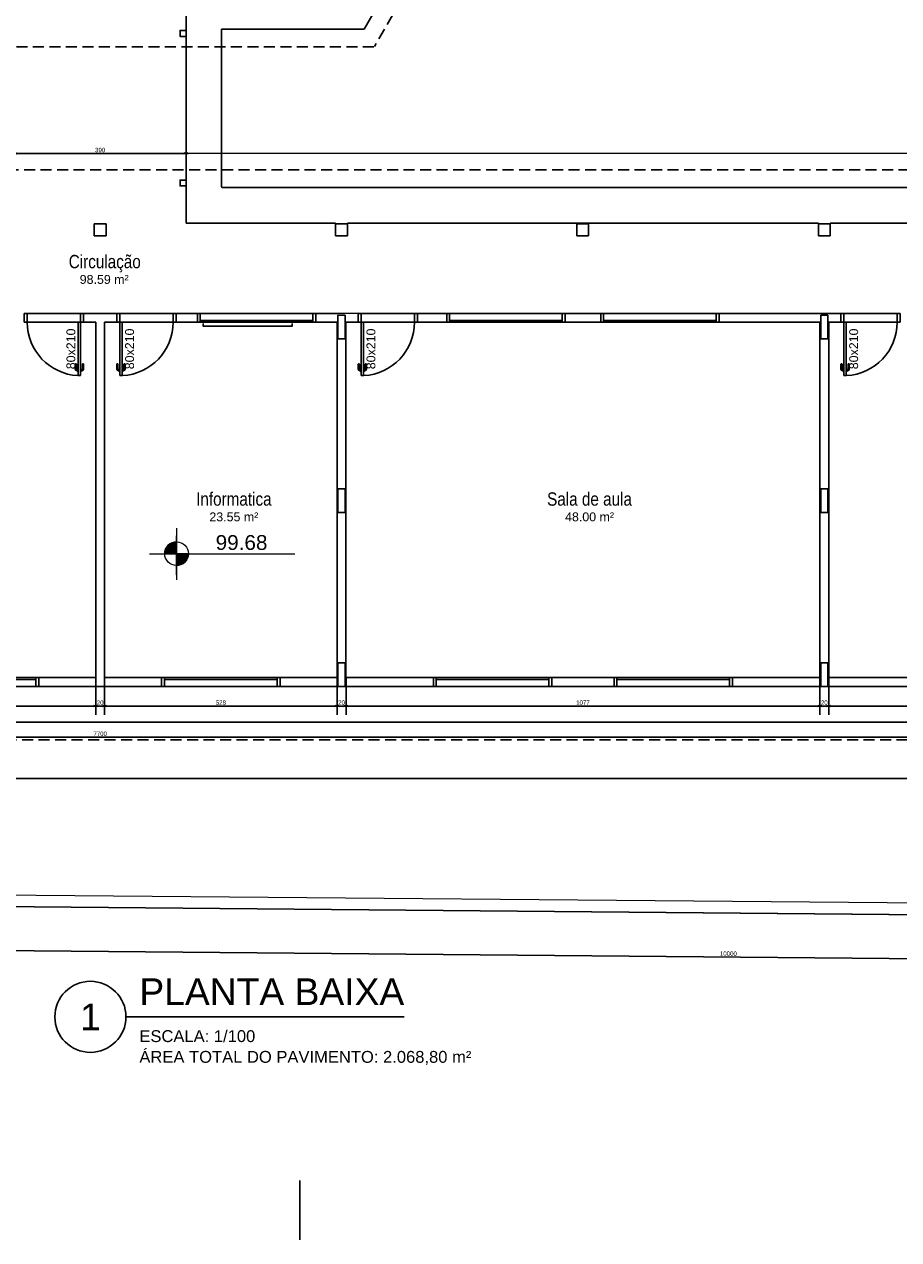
# Model space of a CAD drawing. Header units: millimetres. Extents: x -35 to 343, y 0 to 93.
# Tile 101 of 128: x 250 to 270, y 10 to 38. Entities that reach past the tile are written whole.
import ezdxf
from ezdxf.enums import TextEntityAlignment as Align

# ---------------------------------------------------------------- set-up
doc = ezdxf.new("R2010")
doc.units = ezdxf.units.MM
doc.linetypes.add('HIDDEN', pattern=[0.375, 0.25, -0.125])
for name, color, linetype in [('A-JANEL', 3, 'Continuous'), ('A-PAREDE', 5, 'Continuous'), ('A-PILAR', 6, 'Continuous'), ('A-PISOS-NIVEL', 1, 'Continuous'), ('A-PORTA', 3, 'Continuous'), ('A-PROJCOBERTURA', 7, 'HIDDEN')]:
    doc.layers.add(name, color=color, linetype=linetype)
for name, color, linetype, lineweight in [('ARQ - COTA_NÍVEL', 2, 'Continuous', 5), ('ARQ -SIMBOLO_PORTA', 2, 'Continuous', 9), ('ARQ -TEXTO_AMBIENTE', 2, 'Continuous', 5), ('MURO', 2, 'Continuous', 0)]:
    doc.layers.add(name, color=color, linetype=linetype, lineweight=lineweight)
doc.styles.add('Arial Narrow', font='ARIALN.TTF', dxfattribs={"height": 0.225})
doc.styles.add('Arial_2', font='arial.ttf', dxfattribs={"height": 0.15})
doc.styles.add('GULIM', font='Gulim.ttf')
doc.styles.get("Standard").update_dxf_attribs({"font": 'arial.ttf'})
doc.dimstyles.new('GULIM-100', dxfattribs={"dimtxt": 0.1, "dimasz": 0.05, "dimexe": 0.2, "dimexo": 0, "dimgap": 0.025, "dimtad": 1, "dimdec": 0, "dimlfac": 100, "dimzin": 12, "dimdsep": 46, "dimtxsty": 'GULIM', "dimblk": 'OPEN30', "dimcen": 0, "dimclrd": 152, "dimclre": 152, "dimclrt": 152, "dimaunit": 1, "dimadec": 0, "dimazin": 0, "dimtfac": 1.875, "dimtdec": 0, "dimtmove": 2, "dimatfit": 3, "dimldrblk": 'OPEN30', "dimfxl": 0, "dimtolj": 1, "dimtzin": 12, "dimlwd": -1, "dimarcsym": 0})

# ---------------------------------------------------------------- blocks, each defined once
blk = doc.blocks.new('P-PM901')
at = {"layer": 'A-PORTA', "color": 2}
for p, q in [((-0.09, 0.15), (-0.09, 1.05)), ((-0.09, 1.05), (-0.05, 1.05)), ((-0.05, 0.15), (-0.05, 1.05)), ((-0.14, 0.86), (-0.14, 0.94)), ((-0.12, 0.86), (-0.12, 0.94)), ((-0.11, 0.97), (-0.095, 0.97)), ((-0.11, 0.95), (-0.095, 0.95)), ((-0.095, 0.935), (-0.095, 0.985)), ((-0.095, 0.985), (-0.09, 0.985)), ((-0.095, 0.935), (-0.09, 0.935)), ((-0.045, 0.985), (-0.05, 0.985)), ((-0.045, 0.935), (-0.05, 0.935)), ((-0.045, 0.935), (-0.045, 0.985)), ((-0.03, 0.97), (-0.045, 0.97)), ((-0.03, 0.95), (-0.045, 0.95)), ((-0.02, 0.86), (-0.02, 0.94)), ((0, 0.86), (0, 0.94)), ((-1, 0.15), (-1, 0)), ((-1, 0.15), (-0.95, 0.15)), ((-0.95, 0.15), (-0.95, 0)), ((-0.09, 0.15), (-0.05, 0.15)), ((-0.05, 0.15), (-0.05, 0)), ((-0.05, 0.15), (0, 0.15)), ((-0.05, 0), (0, 0)), ((0, 0.15), (0, 0)), ((-1, 0), (-0.95, 0))]:
    blk.add_line(p, q, dxfattribs=at)
for centre, radius, start, end in [((-0.05, 0.151), 0.9, 92.866, 180.0717), ((-0.11, 0.94), 0.03, 90, 180), ((-0.13, 0.86), 0.01, 180, 0), ((-0.11, 0.94), 0.01, 90, 180), ((-0.03, 0.94), 0.03, 0, 90), ((-0.03, 0.94), 0.01, 0, 90), ((-0.01, 0.86), 0.01, 180, 360)]:
    blk.add_arc(centre, radius, start, end, dxfattribs=at)
blk = doc.blocks.new('_Open30')
at = {"color": 0, "linetype": 'ByBlock', "lineweight": -2}
for p, q in [((-1, 0.27), (0, 0)), ((0, 0), (-1, -0.27)), ((0, 0), (-1, 0))]:
    blk.add_line(p, q, dxfattribs=at)
blk = doc.blocks.new('*D409')
at = {"color": 152, "lineweight": -2, "transparency": 16777216}
for p, q in [((246.17, 23.059), (246.17, 22.214)), ((251.454, 23.059), (251.454, 22.214))]:
    blk.add_line(p, q, dxfattribs=at)
at = {"color": 152, "transparency": 16777216}
blk.add_line((246.22, 22.414), (251.404, 22.414), dxfattribs=at)
at = {"layer": 'DEFPOINTS', "color": 0, "transparency": 16777216}
for p in [(246.17, 23.059), (251.454, 23.059), (251.454, 22.414)]:
    blk.add_point(p, dxfattribs=at)
at = {"color": 152, "transparency": 16777216, "xscale": 0.05, "yscale": 0.05, "zscale": 0.05, "rotation": 180}
blk.add_blockref('_Open30', (246.17, 22.414), dxfattribs=at)
at = {"color": 152, "transparency": 16777216, "xscale": 0.05, "yscale": 0.05, "zscale": 0.05}
blk.add_blockref('_Open30', (251.454, 22.414), dxfattribs=at)
at = {"color": 152, "transparency": 16777216, "insert": (248.812, 22.491), "char_height": 0.1, "attachment_point": 5, "style": 'GULIM'}
blk.add_mtext('\\A1;528', dxfattribs=at)
blk = doc.blocks.new('*D410')
at = {"color": 152, "lineweight": -2, "transparency": 16777216}
for p, q in [((251.454, 23.059), (251.454, 22.214)), ((251.656, 23.059), (251.656, 22.214))]:
    blk.add_line(p, q, dxfattribs=at)
at = {"color": 152, "transparency": 16777216}
blk.add_line((251.504, 22.414), (251.606, 22.414), dxfattribs=at)
at = {"layer": 'DEFPOINTS', "color": 0, "transparency": 16777216}
for p in [(251.454, 23.059), (251.656, 23.059), (251.656, 22.414)]:
    blk.add_point(p, dxfattribs=at)
at = {"color": 152, "transparency": 16777216, "xscale": 0.05, "yscale": 0.05, "zscale": 0.05, "rotation": 180}
blk.add_blockref('_Open30', (251.454, 22.414), dxfattribs=at)
at = {"color": 152, "transparency": 16777216, "xscale": 0.05, "yscale": 0.05, "zscale": 0.05}
blk.add_blockref('_Open30', (251.656, 22.414), dxfattribs=at)
at = {"color": 152, "transparency": 16777216, "insert": (251.555, 22.491), "char_height": 0.1, "attachment_point": 5, "style": 'GULIM'}
blk.add_mtext('\\A1;20', dxfattribs=at)
blk = doc.blocks.new('*D411')
at = {"color": 152, "lineweight": -2, "transparency": 16777216}
for p, q in [((251.656, 23.059), (251.656, 22.214)), ((256.94, 23.059), (256.94, 22.214))]:
    blk.add_line(p, q, dxfattribs=at)
at = {"color": 152, "transparency": 16777216}
blk.add_line((251.706, 22.414), (256.89, 22.414), dxfattribs=at)
at = {"layer": 'DEFPOINTS', "color": 0, "transparency": 16777216}
for p in [(251.656, 23.059), (256.94, 23.059), (256.94, 22.414)]:
    blk.add_point(p, dxfattribs=at)
at = {"color": 152, "transparency": 16777216, "xscale": 0.05, "yscale": 0.05, "zscale": 0.05, "rotation": 180}
blk.add_blockref('_Open30', (251.656, 22.414), dxfattribs=at)
at = {"color": 152, "transparency": 16777216, "xscale": 0.05, "yscale": 0.05, "zscale": 0.05}
blk.add_blockref('_Open30', (256.94, 22.414), dxfattribs=at)
at = {"color": 152, "transparency": 16777216, "insert": (254.298, 22.491), "char_height": 0.1, "attachment_point": 5, "style": 'GULIM'}
blk.add_mtext('\\A1;528', dxfattribs=at)
blk = doc.blocks.new('*D412')
at = {"color": 152, "lineweight": -2, "transparency": 16777216}
for p, q in [((256.94, 23.059), (256.94, 22.214)), ((257.142, 23.059), (257.142, 22.214))]:
    blk.add_line(p, q, dxfattribs=at)
at = {"color": 152, "transparency": 16777216}
blk.add_line((256.99, 22.414), (257.092, 22.414), dxfattribs=at)
at = {"layer": 'DEFPOINTS', "color": 0, "transparency": 16777216}
for p in [(256.94, 23.059), (257.142, 23.059), (257.142, 22.414)]:
    blk.add_point(p, dxfattribs=at)
at = {"color": 152, "transparency": 16777216, "xscale": 0.05, "yscale": 0.05, "zscale": 0.05, "rotation": 180}
blk.add_blockref('_Open30', (256.94, 22.414), dxfattribs=at)
at = {"color": 152, "transparency": 16777216, "xscale": 0.05, "yscale": 0.05, "zscale": 0.05}
blk.add_blockref('_Open30', (257.142, 22.414), dxfattribs=at)
at = {"color": 152, "transparency": 16777216, "insert": (257.041, 22.491), "char_height": 0.1, "attachment_point": 5, "style": 'GULIM'}
blk.add_mtext('\\A1;20', dxfattribs=at)
blk = doc.blocks.new('*D413')
at = {"color": 152, "lineweight": -2, "transparency": 16777216}
for p, q in [((257.142, 23.059), (257.142, 22.214)), ((267.911, 23.059), (267.911, 22.214))]:
    blk.add_line(p, q, dxfattribs=at)
at = {"color": 152, "transparency": 16777216}
blk.add_line((257.192, 22.414), (267.861, 22.414), dxfattribs=at)
at = {"layer": 'DEFPOINTS', "color": 0, "transparency": 16777216}
for p in [(257.142, 23.059), (267.911, 23.059), (267.911, 22.414)]:
    blk.add_point(p, dxfattribs=at)
at = {"color": 152, "transparency": 16777216, "xscale": 0.05, "yscale": 0.05, "zscale": 0.05, "rotation": 180}
blk.add_blockref('_Open30', (257.142, 22.414), dxfattribs=at)
at = {"color": 152, "transparency": 16777216, "xscale": 0.05, "yscale": 0.05, "zscale": 0.05}
blk.add_blockref('_Open30', (267.911, 22.414), dxfattribs=at)
at = {"color": 152, "transparency": 16777216, "insert": (262.526, 22.491), "char_height": 0.1, "attachment_point": 5, "style": 'GULIM'}
blk.add_mtext('\\A1;1077', dxfattribs=at)
blk = doc.blocks.new('*D414')
at = {"color": 152, "lineweight": -2, "transparency": 16777216}
for p, q in [((267.911, 23.059), (267.911, 22.214)), ((268.113, 23.059), (268.113, 22.214))]:
    blk.add_line(p, q, dxfattribs=at)
at = {"color": 152, "transparency": 16777216}
blk.add_line((267.961, 22.414), (268.063, 22.414), dxfattribs=at)
at = {"layer": 'DEFPOINTS', "color": 0, "transparency": 16777216}
for p in [(267.911, 23.059), (268.113, 23.059), (268.113, 22.414)]:
    blk.add_point(p, dxfattribs=at)
at = {"color": 152, "transparency": 16777216, "xscale": 0.05, "yscale": 0.05, "zscale": 0.05, "rotation": 180}
blk.add_blockref('_Open30', (267.911, 22.414), dxfattribs=at)
at = {"color": 152, "transparency": 16777216, "xscale": 0.05, "yscale": 0.05, "zscale": 0.05}
blk.add_blockref('_Open30', (268.113, 22.414), dxfattribs=at)
at = {"color": 152, "transparency": 16777216, "insert": (268.012, 22.491), "char_height": 0.1, "attachment_point": 5, "style": 'GULIM'}
blk.add_mtext('\\A1;20', dxfattribs=at)
blk = doc.blocks.new('*D415')
at = {"color": 152, "lineweight": -2, "transparency": 16777216}
for p, q in [((268.113, 23.059), (268.113, 22.214)), ((278.882, 23.059), (278.882, 22.214))]:
    blk.add_line(p, q, dxfattribs=at)
at = {"color": 152, "transparency": 16777216}
blk.add_line((268.163, 22.414), (278.832, 22.414), dxfattribs=at)
at = {"layer": 'DEFPOINTS', "color": 0, "transparency": 16777216}
for p in [(268.113, 23.059), (278.882, 23.059), (278.882, 22.414)]:
    blk.add_point(p, dxfattribs=at)
at = {"color": 152, "transparency": 16777216, "xscale": 0.05, "yscale": 0.05, "zscale": 0.05, "rotation": 180}
blk.add_blockref('_Open30', (268.113, 22.414), dxfattribs=at)
at = {"color": 152, "transparency": 16777216, "xscale": 0.05, "yscale": 0.05, "zscale": 0.05}
blk.add_blockref('_Open30', (278.882, 22.414), dxfattribs=at)
at = {"color": 152, "transparency": 16777216, "insert": (273.497, 22.491), "char_height": 0.1, "attachment_point": 5, "style": 'GULIM'}
blk.add_mtext('\\A1;1077', dxfattribs=at)
blk = doc.blocks.new('*D298')
at = {"color": 152, "lineweight": -2, "transparency": 16777216}
for p, q in [((213.057, 22.857), (213.057, 21.508)), ((290.055, 22.857), (290.055, 21.508))]:
    blk.add_line(p, q, dxfattribs=at)
at = {"color": 152, "transparency": 16777216}
blk.add_line((213.107, 21.708), (290.005, 21.708), dxfattribs=at)
at = {"layer": 'DEFPOINTS', "color": 0, "transparency": 16777216}
for p in [(213.057, 22.857), (290.055, 22.857), (290.055, 21.708)]:
    blk.add_point(p, dxfattribs=at)
at = {"color": 152, "transparency": 16777216, "xscale": 0.05, "yscale": 0.05, "zscale": 0.05, "rotation": 180}
blk.add_blockref('_Open30', (213.057, 21.708), dxfattribs=at)
at = {"color": 152, "transparency": 16777216, "xscale": 0.05, "yscale": 0.05, "zscale": 0.05}
blk.add_blockref('_Open30', (290.055, 21.708), dxfattribs=at)
at = {"color": 152, "transparency": 16777216, "insert": (251.556, 21.784), "char_height": 0.1, "attachment_point": 5, "style": 'GULIM'}
blk.add_mtext('\\A1;7700', dxfattribs=at)
blk = doc.blocks.new('*D299')
at = {"color": 152, "lineweight": -2, "transparency": 16777216}
for p, q in [((201.214, 22.857), (201.214, 20.565)), ((290.055, 22.857), (290.055, 20.565))]:
    blk.add_line(p, q, dxfattribs=at)
at = {"color": 152, "transparency": 16777216}
blk.add_line((201.264, 20.765), (290.005, 20.765), dxfattribs=at)
at = {"layer": 'DEFPOINTS', "color": 0, "transparency": 16777216}
for p in [(201.214, 22.857), (290.055, 22.857), (290.055, 20.765)]:
    blk.add_point(p, dxfattribs=at)
at = {"color": 152, "transparency": 16777216, "xscale": 0.05, "yscale": 0.05, "zscale": 0.05, "rotation": 180}
blk.add_blockref('_Open30', (201.214, 20.765), dxfattribs=at)
at = {"color": 152, "transparency": 16777216, "xscale": 0.05, "yscale": 0.05, "zscale": 0.05}
blk.add_blockref('_Open30', (290.055, 20.765), dxfattribs=at)
at = {"color": 152, "transparency": 16777216, "insert": (245.634, 20.842), "char_height": 0.1, "attachment_point": 5, "style": 'GULIM'}
blk.add_mtext('\\A1;8884', dxfattribs=at)
blk = doc.blocks.new('Elevações de ponto - Cota de Nível 1-825078-NÍVEL 1')
at = {"layer": 'ARQ - COTA_NÍVEL'}
h = blk.add_hatch(color=256, dxfattribs=at)
edge = h.paths.add_edge_path(flags=0)
edge.add_line((0, 0.00228), (0, 0.00068))
edge.add_line((0, 0.00068), (-0.0016, 0.00068))
edge.add_arc((0, 0.00068), 0.0016, 90, 180, ccw=False)
h = blk.add_hatch(color=256, dxfattribs=at)
edge = h.paths.add_edge_path(flags=0)
edge.add_arc((0, 0.00068), 0.0016, 270, 360, ccw=False)
edge.add_line((0, -0.00092), (0, 0.00068))
edge.add_line((0, 0.00068), (0.0016, 0.00068))
for p, q in [((0, 0.00411), (0, -0.00284)), ((0, -0.00218), (0, 0.00308)), ((0, 0.00068), (0, 0.00228)), ((-0.00366, 0.00068), (0.016, 0.00068)), ((-0.0016, 0.00068), (0, 0.00068)), ((0.0016, 0.00068), (0, 0.00068)), ((0, 0.00068), (0, -0.00092))]:
    blk.add_line(p, q, dxfattribs=at)
blk.add_circle((0, 0.00068), 0.0016, dxfattribs=at)
for start, end in [(90, 180), (270, 360)]:
    blk.add_arc((0, 0.00068), 0.0016, start, end, dxfattribs=at)
blk = doc.blocks.new('*D518')
at = {"color": 152, "lineweight": -2, "transparency": 16777216}
for p, q in [((249.603, 34.822), (249.602, 35.172)), ((253.507, 34.853), (253.507, 35.173))]:
    blk.add_line(p, q, dxfattribs=at)
at = {"color": 152, "transparency": 16777216}
blk.add_line((249.652, 34.972), (253.457, 34.973), dxfattribs=at)
at = {"layer": 'DEFPOINTS', "color": 0, "transparency": 16777216}
for p in [(253.507, 34.973), (253.507, 34.853), (249.603, 33.404)]:
    blk.add_point(p, dxfattribs=at)
at = {"color": 152, "transparency": 16777216, "xscale": 0.05, "yscale": 0.05, "zscale": 0.05}
for p, rotation in [((249.602, 34.972), 180.0210811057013), ((253.507, 34.973), 0.02108110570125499)]:
    blk.add_blockref('_Open30', p, dxfattribs=dict(at, rotation=rotation))
at = {"color": 152, "transparency": 16777216, "insert": (251.555, 35.049), "char_height": 0.1, "attachment_point": 5, "rotation": 0.0211, "style": 'GULIM', "bg_fill": 3, "box_fill_scale": 1.1, "bg_fill_color": 256, "bg_fill_true_color": 13158600, "bg_fill_transparency": 0}
blk.add_mtext('\\A1;390', dxfattribs=at)
blk = doc.blocks.new('*D519')
at = {"color": 152, "lineweight": -2, "transparency": 16777216}
for p, q in [((253.507, 34.853), (253.507, 35.173)), ((290.054, 34.837), (290.054, 35.187))]:
    blk.add_line(p, q, dxfattribs=at)
at = {"color": 152, "transparency": 16777216}
blk.add_line((253.557, 34.973), (290.004, 34.987), dxfattribs=at)
at = {"layer": 'DEFPOINTS', "color": 0, "transparency": 16777216}
for p in [(253.507, 34.853), (290.054, 34.987), (290.055, 33.391)]:
    blk.add_point(p, dxfattribs=at)
at = {"color": 152, "transparency": 16777216, "xscale": 0.05, "yscale": 0.05, "zscale": 0.05}
for p, rotation in [((253.507, 34.973), 180.0210811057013), ((290.054, 34.987), 0.02108110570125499)]:
    blk.add_blockref('_Open30', p, dxfattribs=dict(at, rotation=rotation))
at = {"color": 152, "transparency": 16777216, "insert": (271.781, 35.056), "char_height": 0.1, "attachment_point": 5, "rotation": 0.0211, "style": 'GULIM', "bg_fill": 3, "box_fill_scale": 1.1, "bg_fill_color": 256, "bg_fill_true_color": 13158600, "bg_fill_transparency": 0}
blk.add_mtext('\\A1;3655', dxfattribs=at)
blk = doc.blocks.new('*D516')
at = {"color": 152, "lineweight": -2, "transparency": 16777216}
for p, q in [((198.735, 18.315), (198.725, 17.106)), ((332.944, 17.125), (332.934, 15.915))]:
    blk.add_line(p, q, dxfattribs=at)
at = {"color": 152, "transparency": 16777216}
blk.add_line((198.776, 17.305), (332.885, 16.116), dxfattribs=at)
at = {"layer": 'DEFPOINTS', "color": 0, "transparency": 16777216}
for p in [(198.735, 18.315), (332.944, 17.125), (332.935, 16.115)]:
    blk.add_point(p, dxfattribs=at)
at = {"color": 152, "transparency": 16777216, "xscale": 0.05, "yscale": 0.05, "zscale": 0.05}
for p, rotation in [((198.726, 17.306), 179.4919130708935), ((332.935, 16.115), 359.4919130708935)]:
    blk.add_blockref('_Open30', p, dxfattribs=dict(at, rotation=rotation))
at = {"color": 152, "transparency": 16777216, "insert": (265.832, 16.787), "char_height": 0.1, "attachment_point": 5, "rotation": 359.4919, "style": 'GULIM'}
blk.add_mtext('\\A1;10000', dxfattribs=at)

msp = doc.modelspace()

# ---------------------------------------------------------------- linework, layer by layer
at = {"linetype": 'Continuous'}
msp.add_line((198.73084, 18.298), (332.94438, 17.12522), dxfattribs=at)
at = {"color": 2}
msp.add_line((252.14032, 15.35133), (258.4672, 15.35133), dxfattribs=at)
at = {"color": 1}
msp.add_line((256.0925, 11.63318), (256.0925, 10.28703), dxfattribs=at)
at = {"color": 2}
msp.add_circle((251.33263, 15.35133), 0.80769, dxfattribs=at)
at = {"layer": 'A-JANEL', "color": 2}
for p, q in [((253.76328, 31.33785), (253.83059, 31.33785)), ((253.83059, 31.33785), (256.38828, 31.33785)), ((253.83059, 31.13592), (253.83059, 31.33785)), ((256.38828, 31.13592), (256.38828, 31.33785)), ((256.45559, 31.33785), (256.38828, 31.33785)), ((259.42999, 31.33785), (259.4973, 31.33785)), ((259.4973, 31.13592), (259.4973, 31.33785)), ((259.4973, 31.33785), (262.05499, 31.33785)), ((262.1223, 31.33785), (262.05499, 31.33785)), ((262.05499, 31.13592), (262.05499, 31.33785)), ((262.92999, 31.33785), (262.9973, 31.33785)), ((262.9973, 31.13592), (262.9973, 31.33785)), ((262.9973, 31.33785), (265.55499, 31.33785)), ((265.55499, 31.13592), (265.55499, 31.33785)), ((265.6223, 31.33785), (265.55499, 31.33785)), ((253.76328, 31.13592), (256.45559, 31.13592)), ((253.83059, 31.17631), (256.38828, 31.17631)), ((259.42999, 31.13592), (262.1223, 31.13592)), ((259.4973, 31.17631), (262.05499, 31.17631)), ((262.92999, 31.13592), (265.6223, 31.13592)), ((262.9973, 31.17631), (265.55499, 31.17631)), ((247.46605, 23.059), (250.15836, 23.059)), ((247.53336, 23.01862), (250.09105, 23.01862)), ((250.09105, 23.059), (250.09105, 22.85708)), ((252.95163, 23.059), (255.64394, 23.059)), ((253.01894, 23.059), (253.01894, 22.85708)), ((253.01894, 23.01862), (255.57663, 23.01862)), ((255.57663, 23.059), (255.57663, 22.85708)), ((259.12711, 23.059), (261.81942, 23.059)), ((259.19442, 23.059), (259.19442, 22.85708)), ((259.19442, 23.01862), (261.75211, 23.01862)), ((261.75211, 23.059), (261.75211, 22.85708)), ((263.23288, 23.059), (265.92519, 23.059)), ((263.30019, 23.059), (263.30019, 22.85708)), ((263.30019, 23.01862), (265.85788, 23.01862)), ((265.85788, 23.059), (265.85788, 22.85708)), ((247.53336, 22.85708), (250.09105, 22.85708)), ((250.15836, 22.85708), (250.09105, 22.85708)), ((252.95163, 22.85708), (253.01894, 22.85708)), ((253.01894, 22.85708), (255.57663, 22.85708)), ((255.64394, 22.85708), (255.57663, 22.85708)), ((259.12711, 22.85708), (259.19442, 22.85708)), ((259.19442, 22.85708), (261.75211, 22.85708)), ((261.81942, 22.85708), (261.75211, 22.85708)), ((263.23288, 22.85708), (263.30019, 22.85708)), ((263.30019, 22.85708), (265.85788, 22.85708)), ((265.92519, 22.85708), (265.85788, 22.85708))]:
    msp.add_line(p, q, dxfattribs=at)
msp.add_lwpolyline([(255.91639, 31.11089), (255.91639, 31.04359), (253.89716, 31.04359), (253.89716, 31.11089)], dxfattribs=at)
at = {"layer": 'A-PAREDE', "color": 4}
for p, q in [((267.87711, 33.37054), (267.87711, 33.10131)), ((268.14634, 33.37054), (267.87711, 33.37054)), ((268.14634, 33.10131), (268.14634, 33.37054)), ((267.87711, 33.10131), (268.14634, 33.10131)), ((251.17687, 31.13592), (251.17687, 31.33785)), ((251.93311, 31.33785), (251.17687, 31.33785)), ((251.93311, 31.13592), (251.93311, 31.33785)), ((253.27927, 31.13592), (253.27927, 31.33785)), ((253.76328, 31.33785), (253.27927, 31.33785)), ((253.76328, 31.13592), (253.76328, 31.33785)), ((256.45559, 31.13592), (256.45559, 31.33785)), ((256.45559, 31.33785), (256.95473, 31.33785)), ((257.41865, 31.33949), (256.95473, 31.33785)), ((257.41869, 31.13592), (257.41869, 31.33785)), ((258.76484, 31.33785), (259.42999, 31.33785)), ((258.76484, 31.13592), (258.76484, 31.33785)), ((259.42999, 31.13592), (259.42999, 31.33785)), ((262.1223, 31.13592), (262.1223, 31.33785)), ((262.92999, 31.33785), (262.1223, 31.33785)), ((262.92999, 31.13592), (262.92999, 31.33785)), ((268.38984, 31.33785), (265.6223, 31.33785)), ((265.6223, 31.13592), (265.6223, 31.33785)), ((268.38984, 31.13592), (268.38984, 31.33785)), ((251.45403, 31.13592), (251.17687, 31.13592)), ((251.93311, 31.13592), (251.65595, 31.13592)), ((253.76328, 31.13592), (253.27927, 31.13592)), ((256.93961, 31.13592), (256.45559, 31.13592)), ((257.14153, 31.13592), (257.41869, 31.13592)), ((258.76484, 31.13592), (259.42999, 31.13592)), ((262.92999, 31.13592), (262.1223, 31.13592)), ((265.6223, 31.13592), (267.91076, 31.13592)), ((267.91076, 31.13592), (267.91076, 23.059)), ((268.11269, 31.13592), (268.11269, 23.059)), ((268.11269, 31.13592), (268.38984, 31.13592)), ((265.92519, 23.059), (267.91076, 23.059)), ((265.92519, 23.059), (265.92519, 22.85708)), ((270.09826, 23.059), (268.11269, 23.059)), ((265.92519, 22.85708), (270.09826, 22.85708))]:
    msp.add_line(p, q, dxfattribs=at)
at = {"layer": 'A-PAREDE', "color": 252}
for p, q in [((267.93095, 31.29746), (267.93095, 30.759)), ((268.09249, 31.29746), (267.93095, 31.29746)), ((268.09249, 30.759), (268.09249, 31.29746)), ((267.93095, 30.759), (268.09249, 30.759)), ((267.93095, 27.35323), (267.93095, 26.81477)), ((268.09249, 27.35323), (267.93095, 27.35323)), ((268.09249, 26.81477), (268.09249, 27.35323)), ((267.93095, 26.81477), (268.09249, 26.81477)), ((267.93095, 23.39554), (267.93095, 22.85708)), ((268.09249, 23.39554), (267.93095, 23.39554)), ((268.09249, 22.85708), (268.09249, 23.39554)), ((267.93095, 22.85708), (268.09249, 22.85708))]:
    msp.add_line(p, q, dxfattribs=at)
at = {"layer": 'A-PAREDE', "color": 1}
for p, q in [((269.66869, 31.33785), (268.45715, 31.33785)), ((268.511, 31.13592), (269.66869, 31.13592))]:
    msp.add_line(p, q, dxfattribs=at)
at = {"layer": 'A-PAREDE', "color": 4}
for points in [[(262.92999, 31.33785), (262.1223, 31.33785)], [(262.92999, 31.13592), (262.1223, 31.13592)]]:
    msp.add_lwpolyline(points, dxfattribs=at)
at = {"layer": 'A-PILAR', "color": 4, "linetype": 'Continuous'}
for p, q in [((251.42038, 33.37054), (251.42038, 33.10131)), ((251.68961, 33.37054), (251.42038, 33.37054)), ((251.68961, 33.10131), (251.68961, 33.37054)), ((256.90595, 33.37054), (256.90595, 33.10131)), ((257.17519, 33.37054), (256.90595, 33.37054)), ((257.17519, 33.10131), (257.17519, 33.37054)), ((262.3848, 33.37054), (262.3848, 33.10131)), ((262.65403, 33.37054), (262.3848, 33.37054)), ((262.65403, 33.10131), (262.65403, 33.37054)), ((251.42038, 33.10131), (251.68961, 33.10131)), ((256.90595, 33.10131), (257.17519, 33.10131)), ((262.3848, 33.10131), (262.65403, 33.10131))]:
    msp.add_line(p, q, dxfattribs=at)
at = {"layer": 'A-PILAR', "color": 4}
for points in [[(253.50692, 37.63112), (253.3723, 37.63112), (253.3723, 37.76573), (253.50692, 37.76573)], [(253.50692, 34.36669), (253.3723, 34.36669), (253.3723, 34.23208), (253.50692, 34.23208)]]:
    msp.add_lwpolyline(points, close=True, dxfattribs=at)
at = {"layer": 'A-PISOS-NIVEL', "color": 252}
for p, q in [((257.55096, 37.79938), (262.56246, 46.47955)), ((254.31461, 34.21188), (254.31461, 37.79938)), ((254.31461, 37.79938), (257.55096, 37.79938)), ((290.87615, 34.19842), (254.32807, 34.19842)), ((256.9598, 31.29746), (256.9598, 30.759)), ((257.12134, 31.29746), (256.9598, 31.29746)), ((257.12134, 30.759), (257.12134, 31.29746)), ((256.9598, 30.759), (257.12134, 30.759)), ((256.9598, 27.35323), (256.9598, 26.81477)), ((257.12134, 27.35323), (256.9598, 27.35323)), ((257.12134, 26.81477), (257.12134, 27.35323)), ((256.9598, 26.81477), (257.12134, 26.81477)), ((256.9598, 23.39554), (256.9598, 22.85708)), ((257.12134, 23.39554), (256.9598, 23.39554)), ((257.12134, 22.85708), (257.12134, 23.39554)), ((212.2473, 22.04938), (290.87615, 22.04904))]:
    msp.add_line(p, q, dxfattribs=at)
at = {"layer": 'A-PISOS-NIVEL', "color": 2}
for p, q in [((253.50692, 33.39073), (253.50692, 38.60708)), ((256.90595, 33.39073), (253.50692, 33.39073)), ((267.87711, 33.39073), (257.17519, 33.39073)), ((278.84826, 33.39073), (268.14634, 33.39073))]:
    msp.add_line(p, q, dxfattribs=at)
at = {"layer": 'A-PISOS-NIVEL', "color": 1}
for p, q in [((249.89803, 31.33785), (251.10957, 31.33785)), ((253.21196, 31.33785), (252.00042, 31.33785)), ((258.69753, 31.33785), (257.486, 31.33785)), ((251.05572, 31.13592), (249.89803, 31.13592)), ((252.05427, 31.13592), (253.21196, 31.13592)), ((257.53984, 31.13592), (258.69753, 31.13592))]:
    msp.add_line(p, q, dxfattribs=at)
at = {"layer": 'A-PISOS-NIVEL', "color": 4}
for p, q in [((251.45403, 23.059), (251.45403, 31.13592)), ((251.65595, 23.059), (251.65595, 31.13592)), ((256.93961, 31.13592), (256.93961, 23.059)), ((257.14153, 31.13592), (257.14153, 23.059)), ((250.15836, 23.059), (250.15836, 22.85708)), ((251.45403, 23.059), (250.15836, 23.059)), ((252.95163, 23.059), (251.65595, 23.059)), ((252.95163, 23.059), (252.95163, 22.85708)), ((255.64394, 23.059), (256.93961, 23.059)), ((255.64394, 23.059), (255.64394, 22.85708)), ((259.12711, 23.059), (257.14153, 23.059)), ((259.12711, 23.059), (259.12711, 22.85708)), ((263.23288, 23.059), (261.81942, 23.059)), ((261.81942, 23.059), (261.81942, 22.85708)), ((263.23288, 23.059), (263.23288, 22.85708)), ((252.95163, 22.85708), (250.15836, 22.85708)), ((255.64394, 22.85708), (256.9598, 22.85708)), ((256.9598, 22.85708), (257.12134, 22.85708)), ((259.12711, 22.85708), (257.12134, 22.85708)), ((263.23288, 22.85708), (261.81942, 22.85708))]:
    msp.add_line(p, q, dxfattribs=at)
msp.add_lwpolyline([(261.81942, 22.85708), (263.23288, 22.85708)], dxfattribs=at)
at = {"layer": 'A-PISOS-NIVEL', "color": 252}
msp.add_arc((254.32807, 34.21188), 0.01346, 180, 270, dxfattribs=at)
at = {"layer": 'A-PROJCOBERTURA', "color": 252}
for p, q in [((264.01324, 48.1847), (257.788, 37.40227)), ((257.77635, 37.39554), (245.33364, 37.39554)), ((213.07519, 34.60227), (291.27999, 34.60227)), ((291.27999, 21.64554), (211.84345, 21.64554))]:
    msp.add_line(p, q, dxfattribs=at)
at = {"layer": 'A-PROJCOBERTURA', "color": 252, "ltscale": 7.5}
msp.add_line((254.31461, 37.39554), (254.31461, 34.60227), dxfattribs=at)
at = {"layer": 'MURO', "color": 4, "linetype": 'ByBlock'}
for p, q in [((198.99278, 18.56495), (332.67904, 17.39678)), ((198.73084, 18.298), (332.94438, 17.12522))]:
    msp.add_line(p, q, dxfattribs=at)

# ---------------------------------------------------------------- block references
at = {"layer": 'A-PAREDE', "color": 252, "xscale": 1.346153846, "yscale": 1.346153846, "zscale": 1.346153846, "rotation": 180.0000000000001}
msp.add_blockref('P-PM901', (268.38984, 31.33785), dxfattribs=at)
at = {"layer": 'A-PISOS-NIVEL', "color": 252, "yscale": 1.346153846, "zscale": 1.346153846}
for p, xscale, rotation in [((251.17687, 31.33785), -1.346153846, 180), ((251.93311, 31.33785), 1.346153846, 180.0000000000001), ((257.41869, 31.33785), 1.346153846, 180.0000000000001)]:
    msp.add_blockref('P-PM901', p, dxfattribs=dict(at, xscale=xscale, rotation=rotation))
at = {"layer": 'ARQ - COTA_NÍVEL', "xscale": 168.2692307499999, "yscale": 168.2692307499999, "zscale": 168.2692307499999}
msp.add_blockref('Elevações de ponto - Cota de Nível 1-825078-NÍVEL 1', (253.29003, 25.76183), dxfattribs=at)

# ---------------------------------------------------------------- texts
at = {"color": 6}
msp.add_text('PLANTA BAIXA', height=0.6057692, dxfattribs=at).set_placement((252.44589, 15.62056))
msp.add_text('1', height=0.60577, dxfattribs=at).set_placement((251.33263, 15.35133), align=Align.MIDDLE)
at = {"color": 2}
for s, p in [('ESCALA: 1/100', (252.44589, 14.77834)), ('ÁREA TOTAL DO PAVIMENTO: 2.068,80 m²', (252.44589, 14.30718))]:
    msp.add_text(s, height=0.2692308, dxfattribs=at).set_placement(p)
at = {"layer": 'ARQ - COTA_NÍVEL', "insert": (254.17953, 26.29871), "char_height": 0.336538, "width": 1.0959484, "attachment_point": 1, "line_spacing_factor": 0.941778, "style": 'Arial_2'}
msp.add_mtext('99.68', dxfattribs=at)
at = {"layer": 'ARQ -SIMBOLO_PORTA', "char_height": 0.201871, "width": 1.1071979, "attachment_point": 2, "rotation": 90, "line_spacing_factor": 0.941778, "style": 'Arial_2'}
for insert in [(250.78824, 30.53015), (252.12157, 30.53015), (257.60715, 30.53015), (268.5783, 30.53015)]:
    msp.add_mtext('80x210', dxfattribs=dict(at, insert=insert))
at = {"layer": 'ARQ -TEXTO_AMBIENTE', "attachment_point": 2}
for s, insert, char_height, width, line_spacing_factor, style in [('Circulação', (251.65914, 32.66598), 0.302806, 1.7588916, 0.974696, 'Arial Narrow'), ('98.59 m²', (251.64653, 32.20981), 0.201871, 1.7596538, 0.941778, 'Arial_2'), ('Informatica', (254.59299, 27.27051), 0.3028062, 2.4645251, 0.974696, 'Arial Narrow'), ('Sala de aula', (262.67638, 27.27051), 0.3028062, 2.4645251, 0.974696, 'Arial Narrow'), ('23.55 m²', (254.59299, 26.81434), 0.201871, 1.7596538, 0.941778, 'Arial_2'), ('48.00 m²', (262.67638, 26.81434), 0.201871, 1.7596538, 0.941778, 'Arial_2')]:
    msp.add_mtext(s, dxfattribs=dict(at, insert=insert, char_height=char_height, width=width, line_spacing_factor=line_spacing_factor, style=style))

# ---------------------------------------------------------------- dimensions: what is measured, and where the dimension line sits
for base, p1, p2, picture, middle in [((251.45403, 22.41427), (246.17038, 23.059), (251.45403, 23.059), '*D409', (248.8122, 22.49054)), ((251.65595, 22.41427), (251.45403, 23.059), (251.65595, 23.059), '*D410', (251.55499, 22.49054)), ((256.93961, 22.41427), (251.65595, 23.059), (256.93961, 23.059), '*D411', (254.29778, 22.49054)), ((257.14153, 22.41427), (256.93961, 23.059), (257.14153, 23.059), '*D412', (257.04057, 22.49054)), ((267.91076, 22.41427), (257.14153, 23.059), (267.91076, 23.059), '*D413', (262.52615, 22.49067)), ((268.11269, 22.41427), (267.91076, 23.059), (268.11269, 23.059), '*D414', (268.01172, 22.49054)), ((278.88192, 22.41427), (268.11269, 23.059), (278.88192, 23.059), '*D415', (273.4973, 22.49067)), ((290.05499, 20.76542), (201.2136, 22.85687), (290.05499, 22.85708), '*D299', (245.6343, 20.84175)), ((290.05499, 21.70773), (213.05669, 22.85687), (290.05499, 22.85708), '*D298', (251.55584, 21.78406))]:
    dim = msp.add_linear_dim(base=base, p1=p1, p2=p2, dimstyle='GULIM-100')
    dim.commit()
    dim.dimension.update_dxf_attribs({"geometry": picture, "text_midpoint": middle})
dim = msp.add_aligned_dim(p1=(198.73525, 18.31539), p2=(332.94438, 17.12522), distance=-1.00988, text='10000', dimstyle='GULIM-100')
dim.commit()
dim.dimension.update_dxf_attribs({"geometry": '*D516', "text_midpoint": (265.83154, 16.78686)})

# ---------------------------------------------------------------- next in the draw order: dimensions: what is measured, and where the dimension line sits
dim = msp.add_linear_dim(base=(253.50687, 34.97324), p1=(249.60307, 33.40419), p2=(253.50692, 34.85321), angle=180.021081, dimstyle='GULIM-100', override={"dimfxl": 0.15, "dimfxlon": 1, "dimtfill": 1, "dimtfillclr": 256, "dimarcsym": 2})
dim.commit()
dim.dimension.update_dxf_attribs({"geometry": '*D518', "text_midpoint": (251.55465, 35.04879)})

# ---------------------------------------------------------------- next in the draw order: dimensions: what is measured, and where the dimension line sits
dim = msp.add_linear_dim(base=(290.05441, 34.98669), p1=(253.50692, 34.85321), p2=(290.05499, 33.39073), angle=180.021081, dimstyle='GULIM-100', override={"dimfxl": 0.15, "dimfxlon": 1, "dimtfill": 1, "dimtfillclr": 256, "dimarcsym": 2})
dim.commit()
dim.dimension.update_dxf_attribs({"geometry": '*D519', "text_midpoint": (271.78061, 35.05623)})

doc.saveas('drawing.dxf')
